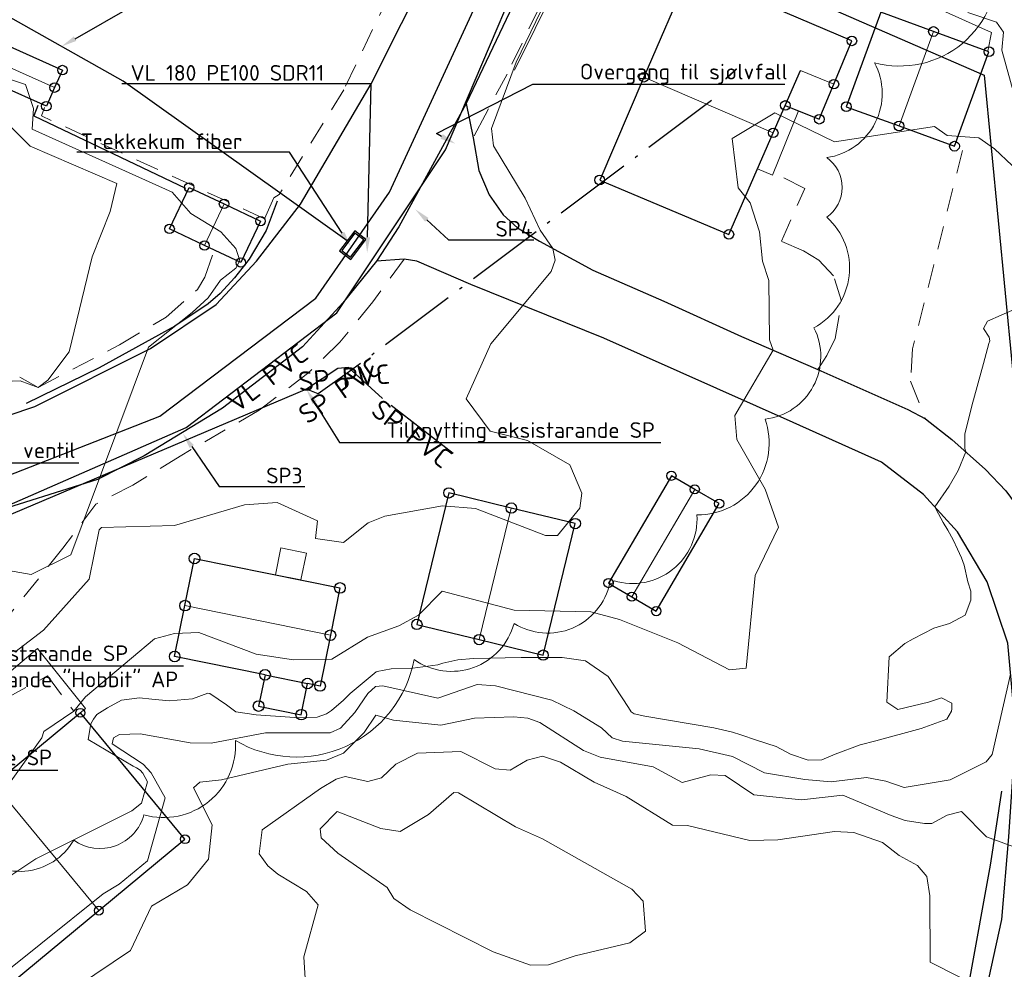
# Model space of a CAD drawing. Header units: metres. Extents: x 0 to 385757, y 0 to 6885278.
# Tile 72 of 108: x 308702 to 308764, y 6884384 to 6884445. Entities that reach past the tile are written whole.
import ezdxf
from ezdxf import colors
from ezdxf.entities.mleader import LeaderData, LeaderLine
from ezdxf.math import Vec2, Vec3

# ---------------------------------------------------------------- set-up
doc = ezdxf.new("R2010")
doc.units = ezdxf.units.M
doc.linetypes.add('Spillvann', pattern=[7, 5, -0.9, 0.2, -0.9])
doc.linetypes.add('STVEGKANT', pattern=[2.5, 1.5, -1])
for name, color, linetype in [('_Ny kommunal fiber', 6, 'Continuous'), ('AVLØP - Fjerning', 3, 'Continuous'), ('K--DI---', 7, 'Continuous'), ('K--DI---05009--TaksprangBunn', 9, 'Continuous'), ('K--DI---05014--Takkant-HUS_PRIKK', 8, 'Continuous'), ('K--DI---09111--KantUtsnitt', 9, 'Continuous'), ('K--DI---Gjerde', 9, 'Continuous'), ('K--DI---LednTraseseksjon-SP-Sosiinfo', 9, 'Continuous'), ('K--DI---LednTraseseksjon-VL-Sosiinfo', 9, 'Continuous'), ('K--DI---VegAnnenAvgrensning', 9, 'Continuous'), ('K--DI---VegFiktivGrense', 9, 'Continuous'), ('K--DI---VeggrøftÅpen', 153, 'Continuous')]:
    doc.layers.add(name, color=color, linetype=linetype)
doc.layers.add('_Tiltak', color=1, linetype='Continuous', lineweight=0, true_color=0xff0000)
doc.layers.add('Vann - Fjerning', color=5, linetype='Continuous', lineweight=25, true_color=0x0000ff)
for name, color, linetype, lineweight in [('K--DI---05041--TakoverbyggKant-OVERBYGG', 8, 'Continuous', 9), ('K--DI---05051--TrappBygg-HUSDIV', 8, 'Continuous', 9), ('K--DI---05061--Veranda-HUSDIV', 8, 'Continuous', 9), ('K--DI---05081--Taksprang-HUSDIV', 8, 'Continuous', 9), ('K--DI---06002--MurLoddrett-STMUR', 8, 'STREK MED BDS208', 9), ('K--DI---07007--AnnetVegarealAvgrensning-STVEGKANT', 252, 'STVEGKANT', 20), ('K--DI---07018--Vegdekkekant-VKANT', 250, 'Continuous', 25), ('K--DI---07521--Vegrekkverk-FENDERVERK', 8, 'Continuous', 30), ('K--DI---08000--LednTraseseksjon-Spillvann', 3, 'Spillvann', 25), ('K--DI---08000--LednTraseseksjon-Vann', 5, 'Continuous', 25), ('K--DI---Høydekurve-KURVE', 8, 'Continuous', 9), ('K--DI---Høydekurve-TKURVE', 7, 'Continuous', 20), ('K--DI---Mønelinje-HUSDIV', 8, 'Continuous', 9)]:
    doc.layers.add(name, color=color, linetype=linetype, lineweight=lineweight)
doc.layers.add('K--DI---HUS_PRIKK', color=7, linetype='Continuous', true_color=0x000000)
doc.styles.add('Focus CAT', font='isocpeur.ttf')
doc.styles.get("Standard").update_dxf_attribs({"font": 'isocpeur.ttf'})
doc.linetypes.add('STREK MED BDS208', pattern='A,3.5,[208,BDS.shx,S=128,R=0,X=0,Y=0]', length=3.5)

# ---------------------------------------------------------------- blocks, each defined once
blk = doc.blocks.new('BDS199')
at = {"layer": 'K--DI---'}
blk.add_circle((0, 0), 5, dxfattribs=at)

msp = doc.modelspace()

# ---------------------------------------------------------------- linework, layer by layer
at = {"layer": '_Ny kommunal fiber', "linetype": 'Continuous'}
for points in [[(308699.6582, 6884415.2487), (308710.485, 6884419.4861), (308720.4338, 6884427.0031), (308725.1482, 6884433.7763), (308734.3299, 6884453.705), (308735.8644, 6884458.9264), (308728.416, 6884464.3954), (308710.81, 6884465.1256), (308702.49, 6884470.4614), (308695.685, 6884484.4436)], [(308722.4368, 6884430.6672), (308708.1491, 6884440.8619), (308700.266, 6884445.2962), (308696.6234, 6884449.0669), (308691.014, 6884450.2895)], [(308722.9228, 6884431.3027), (308721.9509, 6884430.0318), (308722.6658, 6884429.4851), (308723.6377, 6884430.756), (308722.9228, 6884431.3027)]]:
    msp.add_lwpolyline(points, dxfattribs=at)
msp.add_lwpolyline([(308722.9415, 6884431.1626), (308722.0911, 6884430.0504), (308722.6471, 6884429.6252), (308723.4975, 6884430.7373)], close=True, dxfattribs=at)
at = {"layer": '_Tiltak', "linetype": 'Continuous'}
msp.add_lwpolyline([(308698.4669, 6884391.856, 0.5205671), (308704.9848, 6884392.3991, 0.5205671), (308704.9848, 6884392.3991, 0.5205671), (308709.4658, 6884394.0282, 0.5205671), (308715.3046, 6884398.7798, 0.5205671), (308715.3046, 6884398.7798, 0.5205671), (308726.7111, 6884403.9385, 0.5205671), (308726.7111, 6884403.9385, 0.5205671), (308733.0931, 6884406.2465, 0.5205671), (308733.0931, 6884406.2465, 0.5205671), (308739.2036, 6884408.8259, 0.5205671), (308739.2036, 6884408.8259, 0.5205671), (308739.4752, 6884408.9617, 0.5205671), (308744.771, 6884413.1702, 0.5205671), (308744.771, 6884413.1702, 0.5205671), (308749.1162, 6884419.2793, 0.5205671), (308749.1162, 6884419.2793, 0.5205671), (308752.2393, 6884425.1169, 0.5205671), (308752.2393, 6884425.1169, 0.5205671), (308753.0541, 6884432.1764, 0.5205671), (308753.0541, 6884432.1764, 0.5205671), (308753.0541, 6884435.9777, 0.5205671), (308756.0991, 6884442.0389, 0.5205671), (308756.0991, 6884442.0389, 0.5205671), (308763.9183, 6884448.5817, 0.5205671)], format="xyb", dxfattribs=at)
at = {"layer": 'AVLØP - Fjerning'}
msp.add_lwpolyline([(308719.84, 6884421.19), (308700.42, 6884412.97), (308688.7, 6884410.01), (308686.31, 6884407.01)], dxfattribs=at)
at = {"layer": 'K--DI---05009--TaksprangBunn', "linetype": 'Continuous', "elevation": 9.4}
msp.add_lwpolyline([(308717.2, 6884402.96), (308719.91, 6884402.41)], dxfattribs=at)
at = {"layer": 'K--DI---05009--TaksprangBunn', "linetype": 'Continuous'}
msp.add_polyline3d([(308750.41, 6884439.31, 8.96), (308751.38, 6884441.55, 10.31)], dxfattribs=at)
at = {"layer": 'K--DI---05014--Takkant-HUS_PRIKK'}
for points in [[(308750.41, 6884439.31, 8.96), (308752.58, 6884438.43, 8.96), (308753.51, 6884440.67, 10.31), (308754.66, 6884443.43, 8.96), (308744.29, 6884447.87, 8.96), (308741.38, 6884441.11, 12.14), (308738.56, 6884434.55, 8.96), (308746.81, 6884431.08, 8.96), (308749.64, 6884437.56, 12.14), (308750.41, 6884439.31, 11.31)], [(308756.5, 6884445.26, 8.23), (308754.3, 6884439.23, 8.23), (308757.67, 6884438, 10.18), (308761.21, 6884436.71, 8.23), (308763.41, 6884442.74, 8.23), (308759.87, 6884444.03, 10.18), (308756.5, 6884445.26, 8.23)], [(308698.34, 6884444.22, 6.59), (308704.27, 6884441.57, 6.59), (308703.77, 6884440.45, 7.44), (308703.24, 6884439.26, 6.59), (308697.31, 6884441.91, 6.59), (308697.84, 6884443.1, 7.44), (308698.34, 6884444.22, 6.59)], [(308712.36, 6884434.08, 5.15), (308714.58, 6884433.03, 6.15), (308716.91, 6884431.93, 5.15), (308715.66, 6884429.28, 5.15), (308713.34, 6884430.37, 6.2), (308711.11, 6884431.43, 5.15), (308712.36, 6884434.08, 5.15)], [(308743.14, 6884415.67, 8.95), (308739.12, 6884408.82, 8.95), (308740.61, 6884407.95, 9.75), (308742.17, 6884407.03, 8.95), (308746.19, 6884413.89, 8.95), (308744.63, 6884414.8, 9.75), (308743.14, 6884415.67, 8.95)], [(308728.94, 6884414.58, 9.01), (308726.89, 6884406.18, 9.01), (308730.87, 6884405.21, 12.58), (308734.95, 6884404.22, 9.01), (308737, 6884412.62, 9.01), (308732.92, 6884413.61, 12.58), (308728.94, 6884414.58, 9.01)], [(308717.2, 6884402.96, 9.83), (308711.43, 6884404.13, 9.83), (308712.09, 6884407.38, 12.5), (308712.7, 6884410.39, 9.83), (308721.98, 6884408.51, 9.83), (308721.37, 6884405.49, 12.5), (308720.71, 6884402.25, 9.83), (308719.91, 6884402.41, 9.83)], [(308717.2, 6884402.96, 9.4), (308716.79, 6884400.97, 8.88), (308719.51, 6884400.42, 8.88), (308719.91, 6884402.41, 9.4)], [(308700.75, 6884383.83, 10.95), (308701.12, 6884383.38, 10.95), (308706.59, 6884387.91, 13.86), (308712.09, 6884392.47, 10.95), (308705.41, 6884400.54, 10.95), (308699.9, 6884395.98, 13.86), (308694.43, 6884391.45, 10.95), (308694.55, 6884391.31, 10.95)]]:
    msp.add_polyline3d(points, dxfattribs=at)
at = {"layer": 'K--DI---05041--TakoverbyggKant-OVERBYGG', "elevation": 8.58, "flags": 128}
msp.add_lwpolyline([(308751.25, 6884438.97), (308750.41, 6884439.31), (308749.64, 6884437.56), (308748.64, 6884435.27), (308749.59, 6884434.86), (308751.25, 6884438.97)], dxfattribs=at)
at = {"layer": 'K--DI---05051--TrappBygg-HUSDIV'}
msp.add_polyline3d([(308717.86, 6884409.35, 6.66), (308718.21, 6884411.07, 5.61), (308719.84, 6884410.74, 5.61), (308719.49, 6884409.02, 6.66), (308717.86, 6884409.35, 6.66)], dxfattribs=at)
at = {"layer": 'K--DI---05061--Veranda-HUSDIV'}
msp.add_polyline3d([(308700.41, 6884396.41, 9.61), (308705.74, 6884400.81, 9.49), (308702.67, 6884404.65, 9.42), (308697.33, 6884400.13, 9.47), (308700.41, 6884396.41, 9.61)], dxfattribs=at)
at = {"layer": 'K--DI---05081--Taksprang-HUSDIV', "elevation": 9.83, "flags": 128}
msp.add_lwpolyline([(308717.2, 6884402.96), (308719.91, 6884402.41)], dxfattribs=at)
at = {"layer": 'K--DI---05081--Taksprang-HUSDIV'}
msp.add_polyline3d([(308750.41, 6884439.31, 11.31), (308751.38, 6884441.55, 10.31)], dxfattribs=at)
at = {"layer": 'K--DI---06002--MurLoddrett-STMUR'}
for points in [[(308763.34, 6884442.77, 6.02), (308763.56, 6884443.96, 6.02), (308753.81, 6884448.37, 5.93), (308739.67, 6884454.79, 5.4), (308733.12, 6884441.57, 5.36)], [(308702.7, 6884439.31, 4.8), (308702.45, 6884438.65, 4.8), (308712.13, 6884434.02, 4.81)]]:
    msp.add_polyline3d(points, dxfattribs=at)
at = {"layer": 'K--DI---07007--AnnetVegarealAvgrensning-STVEGKANT'}
for points in [[(308767.27, 6884475.05, 4.22), (308764, 6884475.02, 4.16), (308759.79, 6884474.38, 4.16), (308756.63, 6884473.53, 4.15), (308754.5, 6884472.73, 4.12), (308752.26, 6884471.5, 4.05), (308749.05, 6884469.31, 4.06), (308746.91, 6884467.39, 4.15), (308744.88, 6884465.11, 4.22), (308743.29, 6884463, 4.4), (308741.04, 6884458.65, 4.59), (308738.69, 6884453.92, 4.68), (308734.69, 6884445.55, 4.97), (308732.65, 6884441.3, 4.95), (308731.24, 6884438.7, 4.89), (308730.49, 6884437.25, 4.88)], [(308730.52, 6884457.7, 4.44), (308722.23, 6884440.31, 4.92), (308718.1, 6884433.63, 4.94), (308717.76, 6884433.41, 4.94), (308717.17, 6884432.08, 4.9), (308702.93, 6884438.64, 4.89), (308703.12, 6884439.18, 4.89)], [(308761.72, 6884436.44, 6.19), (308759.89, 6884429.14, 6.31), (308758.53, 6884423.77, 6.4), (308758.41, 6884421.72, 6.5), (308759.36, 6884419.3, 6.78)], [(308752.48, 6884422.45, 6.28), (308753.05, 6884423.35, 6.29), (308753.6, 6884424.43, 6.28), (308754, 6884426.82, 6.28), (308753.48, 6884428.43, 6.23), (308752.54, 6884429.43, 6.22), (308751.56, 6884430.04, 6.21), (308750.16, 6884430.64, 6.18), (308751.65, 6884434.01, 6.17), (308750.25, 6884434.73, 6.17)], [(308684.61, 6884415.42, 3.04), (308684, 6884416.59, 3.02), (308683.96, 6884417.95, 2.82), (308684.3, 6884418.77, 2.73), (308684.66, 6884419.31, 2.65), (308685.01, 6884419.69, 2.63), (308685.62, 6884420.09, 2.57), (308693.56, 6884421.83, 2.59), (308699.22, 6884422.45, 2.8), (308701.55, 6884421.97, 2.92), (308702.71, 6884421.31, 3), (308707.9, 6884424.03, 3.08), (308710.89, 6884425.79, 3.25), (308712.89, 6884427.57, 3.37), (308713.35, 6884428.34, 3.51), (308713.86, 6884429.78, 3.52)], [(308726.07, 6884429.49, 4.85), (308724.09, 6884426.78, 4.85), (308721.98, 6884424.2, 4.75), (308719.91, 6884422.19, 4.69), (308716.82, 6884419.85, 4.55), (308711.78, 6884416.93, 4.47), (308708.75, 6884415.07, 4.26), (308706.4, 6884413.86, 3.97)], [(308706.4, 6884413.86, 3.97), (308704.3, 6884411.05, 4.06), (308700.64, 6884406.5, 4.42), (308698.35, 6884403.67, 4.83), (308697.1, 6884401.83, 5.23), (308696.54, 6884400.93, 5.48), (308696.42, 6884400.44, 5.84), (308696.49, 6884400.01, 5.84), (308696.74, 6884399.7, 5.83), (308697.19, 6884399.52, 5.81), (308697.75, 6884399.75, 5.81), (308700.62, 6884401.43, 5.81), (308703.31, 6884402.9, 5.82), (308704.97, 6884400.67, 5.97)]]:
    msp.add_polyline3d(points, dxfattribs=at)
at = {"layer": 'K--DI---07018--Vegdekkekant-VKANT'}
for points in [[(308770.66, 6884475.47, 4.15), (308766.15, 6884476.21, 4.12), (308760.68, 6884475.71, 4.1), (308753.67, 6884473.67, 4.09), (308748.61, 6884470.57, 4.08), (308745.16, 6884467.6, 4.12), (308742.37, 6884464.11, 4.28), (308739.37, 6884458.88, 4.41), (308735.15, 6884450.18, 4.75), (308730.03, 6884439.43, 4.86)], [(308684.61, 6884415.42, 3.04), (308695.87, 6884417.85, 3.32), (308702.51, 6884420.09, 3.72), (308709.89, 6884423.79, 4.11), (308714.09, 6884426.6, 4.44), (308716.65, 6884429.36, 4.74), (308719.47, 6884433.01, 4.98), (308723.98, 6884440.69, 4.97), (308729.81, 6884452.31, 4.86), (308732.51, 6884458.26, 4.64)], [(308730.03, 6884439.43, 4.86), (308730.49, 6884437.25, 4.88)], [(308730.49, 6884437.25, 4.88), (308730.84, 6884435.15, 4.84), (308731.5, 6884433.6, 4.84), (308732.4, 6884432.33, 4.87), (308733.32, 6884431.49, 4.89), (308734.72, 6884430.64, 4.97), (308738.13, 6884428.79, 5.09), (308742.66, 6884426.81, 5.39), (308747.61, 6884424.57, 5.8), (308752.48, 6884422.45, 6.28)], [(308724.31, 6884429.37, 4.84), (308722.16, 6884426.72, 4.86), (308719.6, 6884423.9, 4.75), (308714.48, 6884419.98, 4.55), (308709.48, 6884416.94, 4.25), (308706.5, 6884415.43, 4.06), (308699.19, 6884413.13, 3.69), (308689.98, 6884410.63, 3.56), (308680.25, 6884407.88, 3.14), (308670.78, 6884405.7, 2.98), (308663.93, 6884403.16, 2.96), (308656.99, 6884399.48, 2.98), (308650.43, 6884393.94, 3.08), (308646.41, 6884389.48, 3.15), (308642.11, 6884383.78, 3.58), (308637.93, 6884376.69, 3.69), (308634.29, 6884368.62, 3.76), (308632.17, 6884362.73, 3.87), (308631.4, 6884358.93, 3.93), (308630.35, 6884351.78, 4.01), (308629.59, 6884343.62, 4.07), (308629.62, 6884333.55, 3.96)], [(308726.07, 6884429.49, 4.85), (308724.31, 6884429.37, 4.84)], [(308761.06, 6884372.88, 10.35), (308764.24, 6884387.35, 9.68), (308764.68, 6884392.63, 9.26), (308765.13, 6884399.35, 8.38), (308764.61, 6884404.98, 7.79), (308763.3, 6884408.91, 7.31), (308761.41, 6884412.09, 7.16), (308759.24, 6884414.48, 6.92), (308756.55, 6884416.53, 6.61), (308750.91, 6884419.08, 6.31), (308738.83, 6884424.45, 5.5), (308730.34, 6884427.87, 4.96), (308726.88, 6884429.36, 4.85), (308726.07, 6884429.49, 4.85)], [(308759.36, 6884419.3, 6.78), (308761.03, 6884417.98, 6.94), (308763.19, 6884416.08, 7.08), (308764.48, 6884414.71, 7.21), (308765.61, 6884413.18, 7.35), (308766.2, 6884412.1, 7.36), (308766.47, 6884411.61, 7.51), (308767.16, 6884409.81, 7.65), (308768.23, 6884405.53, 8.04), (308768.68, 6884401.37, 8.2), (308768.86, 6884396.64, 8.64), (308768.43, 6884392.59, 9.07), (308767.81, 6884387.19, 9.51), (308766.74, 6884381.67, 9.97), (308765.55, 6884375.56, 10.45), (308763.37, 6884366.6, 10.62), (308762.05, 6884360.68, 10.45)]]:
    msp.add_polyline3d(points, dxfattribs=at)
at = {"layer": 'K--DI---07521--Vegrekkverk-FENDERVERK'}
msp.add_polyline3d([(308717.98, 6884433.2, 5.31), (308717.28, 6884431.32, 5.3), (308716.18, 6884429.5, 5.2), (308715.26, 6884428.31, 5.17), (308714.34, 6884427.3, 5.1), (308713.57, 6884426.65, 4.96), (308711.44, 6884425.23, 4.65), (308706.62, 6884422.57, 4.27), (308701.96, 6884420.29, 4.12)], dxfattribs=at)
at = {"layer": 'K--DI---08000--LednTraseseksjon-Spillvann'}
for points in [[(308745.7, 6884439.63), (308722.6, 6884422.32), (308720.58, 6884420.9), (308719.84, 6884421.19)], [(308724.69, 6884420.6), (308722.53, 6884422.58), (308721.84, 6884422.52), (308719.84, 6884421.19)], [(308729.21, 6884417.1), (308724.69, 6884420.6)]]:
    msp.add_lwpolyline(points, dxfattribs=at)
at = {"layer": 'K--DI---08000--LednTraseseksjon-Vann'}
msp.add_polyline3d([(308738.1001, 6884452.1375, 3.2128), (308763.11, 6884441.24, 0), (308765.79, 6884413.42, 0), (308771.59, 6884396.46, 0), (308826.05, 6884408.65, 6.62), (308827.82, 6884409.25, 6.71), (308839.56, 6884415.8, 0), (308847.69, 6884414.7, 7.82)], dxfattribs=at)
at = {"layer": 'K--DI---09111--KantUtsnitt', "linetype": 'Continuous'}
for points in [[(308770.66, 6884475.47, 4.15), (308766.15, 6884476.21, 4.12), (308760.68, 6884475.71, 4.1), (308753.67, 6884473.67, 4.09), (308748.61, 6884470.57, 4.08), (308745.16, 6884467.6, 4.12), (308742.37, 6884464.11, 4.28), (308739.37, 6884458.88, 4.41), (308735.15, 6884450.18, 4.75), (308730.03, 6884439.43, 4.86)], [(308684.61, 6884415.42, 3.04), (308695.87, 6884417.85, 3.32), (308702.51, 6884420.09, 3.72), (308709.89, 6884423.79, 4.11), (308714.09, 6884426.6, 4.44), (308716.65, 6884429.36, 4.74), (308719.47, 6884433.01, 4.98), (308723.98, 6884440.69, 4.97), (308729.81, 6884452.31, 4.86), (308732.51, 6884458.26, 4.64)], [(308730.03, 6884439.43, 4.86), (308725.73, 6884431.56, 4.84), (308724.31, 6884429.37, 4.84)], [(308730.03, 6884439.43, 4.86), (308730.49, 6884437.25, 4.88)], [(308730.49, 6884437.25, 4.88), (308730.84, 6884435.15, 4.84), (308731.5, 6884433.6, 4.84), (308732.4, 6884432.33, 4.87), (308733.32, 6884431.49, 4.89), (308734.72, 6884430.64, 4.97), (308738.13, 6884428.79, 5.09), (308742.66, 6884426.81, 5.39), (308747.61, 6884424.57, 5.8), (308752.48, 6884422.45, 6.28)], [(308724.31, 6884429.37, 4.84), (308722.16, 6884426.72, 4.86), (308719.6, 6884423.9, 4.75), (308714.48, 6884419.98, 4.55), (308709.48, 6884416.94, 4.25), (308706.5, 6884415.43, 4.06), (308699.19, 6884413.13, 3.69), (308689.98, 6884410.63, 3.56), (308680.25, 6884407.88, 3.14), (308670.78, 6884405.7, 2.98), (308663.93, 6884403.16, 2.96), (308656.99, 6884399.48, 2.98), (308650.43, 6884393.94, 3.08), (308646.41, 6884389.48, 3.15), (308642.11, 6884383.78, 3.58), (308637.93, 6884376.69, 3.69), (308634.29, 6884368.62, 3.76), (308632.17, 6884362.73, 3.87), (308631.4, 6884358.93, 3.93), (308630.35, 6884351.78, 4.01), (308629.59, 6884343.62, 4.07), (308629.62, 6884333.55, 3.96)], [(308726.07, 6884429.49, 4.85), (308724.31, 6884429.37, 4.84)], [(308761.06, 6884372.88, 10.35), (308764.24, 6884387.35, 9.68), (308764.68, 6884392.63, 9.26), (308765.13, 6884399.35, 8.38), (308764.61, 6884404.98, 7.79), (308763.3, 6884408.91, 7.31), (308761.41, 6884412.09, 7.16), (308759.24, 6884414.48, 6.92), (308756.55, 6884416.53, 6.61), (308750.91, 6884419.08, 6.31), (308738.83, 6884424.45, 5.5), (308730.34, 6884427.87, 4.96), (308726.88, 6884429.36, 4.85), (308726.07, 6884429.49, 4.85)], [(308752.48, 6884422.45, 6.28), (308758.24, 6884419.91, 6.72), (308759.36, 6884419.3, 6.78)], [(308759.36, 6884419.3, 6.78), (308761.03, 6884417.98, 6.94), (308763.19, 6884416.08, 7.08), (308764.48, 6884414.71, 7.21), (308765.61, 6884413.18, 7.35), (308766.2, 6884412.1, 7.36), (308766.47, 6884411.61, 7.51), (308767.16, 6884409.81, 7.65), (308768.23, 6884405.53, 8.04), (308768.68, 6884401.37, 8.2), (308768.86, 6884396.64, 8.64), (308768.43, 6884392.59, 9.07), (308767.81, 6884387.19, 9.51), (308766.74, 6884381.67, 9.97), (308765.55, 6884375.56, 10.45), (308763.37, 6884366.6, 10.62), (308762.05, 6884360.68, 10.45)]]:
    msp.add_polyline3d(points, dxfattribs=at)
at = {"layer": 'K--DI---Gjerde', "linetype": 'Continuous', "elevation": 5.2}
msp.add_lwpolyline([(308702.7, 6884439.31), (308702.45, 6884438.65), (308712.13, 6884434.02)], dxfattribs=at)
at = {"layer": 'K--DI---Høydekurve-KURVE', "flags": 128}
for points, elevation in [([(308699.35, 6884409.88), (308702.27, 6884409.37), (308704.81, 6884410.63), (308709.75, 6884423.87), (308712.54, 6884426.09), (308713.57, 6884427.02), (308714.35, 6884428.16), (308715.33, 6884428.93), (308715.6, 6884429.41), (308715.33, 6884430.18), (308714.38, 6884431.24), (308712.46, 6884432.41), (308711.27, 6884433.77), (308702.34, 6884437.79), (308702.41, 6884439.11), (308701.91, 6884440.64), (308697.05, 6884442.25)], 4), ([(308699.48, 6884421.65), (308701.56, 6884421.73), (308702.71, 6884421.31), (308703.34, 6884421.78), (308704.7, 6884423.58), (308706.17, 6884429.65), (308707.31, 6884432.55), (308707.74, 6884434.32), (308702.21, 6884436.71), (308697.01, 6884441.87)], 3), ([(308699.97, 6884394.79), (308702.96, 6884398.95), (308703.09, 6884399.34), (308705, 6884400.65), (308705.73, 6884401.56), (308710.14, 6884405.26), (308711.42, 6884405.6), (308712.97, 6884405.66), (308716.63, 6884404.29), (308719.02, 6884403.93), (308721.47, 6884403.96), (308723.73, 6884405.37), (308725.74, 6884406.09), (308726.99, 6884406.77), (308728.5, 6884408.3), (308733.11, 6884407.1), (308737.99, 6884406.98), (308739.82, 6884406.49), (308743.54, 6884405.01), (308746.84, 6884403.29), (308747.92, 6884403.38), (308748.49, 6884409.3), (308749.97, 6884412.4), (308749.13, 6884414.81), (308747.32, 6884417.99), (308747.19, 6884419.51), (308749.64, 6884423.69), (308749.4, 6884424.35), (308749.35, 6884428.13), (308748.96, 6884429.38), (308748.77, 6884431.24), (308748.17, 6884433.1), (308747.4, 6884434.05), (308747.02, 6884437.21), (308749.75, 6884438.83), (308753.55, 6884436.98), (308759.94, 6884437.97), (308760.73, 6884437.39), (308762.77, 6884437.24), (308763.76, 6884436.55), (308764.88, 6884435.48)], 6), ([(308700.4, 6884389.77), (308702.57, 6884391.21), (308708.7, 6884394.28), (308709.31, 6884394.78), (308709.69, 6884396.14), (308709.39, 6884396.68), (308709.22, 6884396.87), (308709, 6884397.03), (308708.78, 6884397.14), (308705.91, 6884398.83), (308706.07, 6884399.83), (308706.26, 6884400.13), (308706.47, 6884400.44), (308707.14, 6884400.86), (308708.03, 6884401.35), (308709.19, 6884401.5), (308709.97, 6884401.42), (308711.11, 6884401.31), (308712.56, 6884401.44), (308713.55, 6884401.8), (308713.67, 6884401.78), (308714.74, 6884401.05), (308715.33, 6884400.61), (308716.63, 6884400.42), (308719.4, 6884400.22), (308720.52, 6884400.26), (308721.12, 6884400.47), (308721.45, 6884400.68), (308722.2, 6884401.34), (308722.63, 6884401.77), (308724.3, 6884403.15), (308724.36, 6884403.18), (308725.24, 6884403.35), (308726.64, 6884403.39), (308728.23, 6884403.6), (308728.55, 6884403.71), (308729.5, 6884403.93), (308730.5, 6884404), (308733.54, 6884404.08), (308736.16, 6884404.06), (308737.66, 6884403.86), (308739.11, 6884402.85), (308740.41, 6884400.88), (308740.58, 6884400.61), (308740.76, 6884400.47), (308741.45, 6884400.33), (308745.85, 6884399.59), (308747.03, 6884399.31), (308747.57, 6884399.13), (308748.58, 6884398.79), (308749.82, 6884398.38), (308750.75, 6884397.89), (308751.86, 6884397.52), (308752.73, 6884397.54), (308753.59, 6884397.89), (308755.19, 6884398.49), (308756.18, 6884398.75), (308759.09, 6884399.54), (308760.72, 6884400.14), (308761.01, 6884400.65), (308761.04, 6884400.79), (308761.04, 6884401.15), (308760.38, 6884401.49), (308759.55, 6884401.22), (308757.59, 6884400.75), (308756.88, 6884401.22), (308757.04, 6884404.12), (308758.04, 6884404.97), (308758.56, 6884405.26), (308759.9, 6884405.95), (308760.89, 6884406.25), (308761.9, 6884406.77), (308762.26, 6884407.72), (308762.26, 6884408.22), (308762.25, 6884408.3), (308762.07, 6884408.89), (308761.83, 6884409.97), (308761.66, 6884410.43), (308761.41, 6884410.98), (308761.13, 6884411.58), (308760.78, 6884412.2), (308760.48, 6884412.68), (308760.18, 6884413.24), (308759.96, 6884413.68), (308760.86, 6884415.01), (308761.44, 6884416), (308761.93, 6884417.19), (308761.86, 6884417.42), (308761.86, 6884418.32), (308762.32, 6884420.13), (308763.05, 6884422.84), (308763.41, 6884424.11), (308763.47, 6884424.29), (308763.42, 6884424.51), (308763.06, 6884425.07), (308763.31, 6884425.55), (308765.07, 6884426.3)], 7), ([(308698.89, 6884382.59), (308706.87, 6884388.99), (308707.89, 6884389.59), (308709.69, 6884391.08), (308710.82, 6884395.11), (308709.93, 6884396.71), (308709.41, 6884397.27), (308707.45, 6884398.56), (308707.53, 6884398.95), (308707.9, 6884399.16), (308709.22, 6884399.2), (308712.43, 6884398.62), (308713.76, 6884398.6), (308717.22, 6884399.27), (308721.36, 6884399.27), (308722.01, 6884399.56), (308722.94, 6884400.56), (308723.77, 6884401.78), (308724.26, 6884402.21), (308724.71, 6884402.27), (308728.22, 6884401.48), (308730.73, 6884402.35), (308731.92, 6884402.27), (308735.51, 6884401.35), (308736.9, 6884400.67), (308738.67, 6884399.58), (308739.36, 6884398.94), (308740.02, 6884398.72), (308744.9, 6884398.23), (308747.04, 6884397.75), (308749.07, 6884396.7), (308751.65, 6884396.29), (308753.34, 6884396.13), (308755.59, 6884396.41), (308756.83, 6884396.18), (308758, 6884395.77), (308760.94, 6884396.26), (308763.23, 6884397.4), (308763.61, 6884397.88), (308764.79, 6884403.01)], 8), ([(308705.23, 6884383.08), (308708.61, 6884385.36), (308709.96, 6884388.19), (308712.25, 6884389.56), (308713.59, 6884391.2), (308713.82, 6884393.39), (308712.64, 6884395.75), (308713.03, 6884396.11), (308714.42, 6884396.25), (308718.65, 6884397.26), (308721.12, 6884397.51), (308722.2, 6884397.97), (308723.53, 6884399.29), (308724.27, 6884400.39), (308725.39, 6884400.08), (308728.41, 6884399.76), (308730.56, 6884400.19), (308733.07, 6884400.28), (308733.98, 6884400.19), (308734.73, 6884399.91), (308737.52, 6884398.14), (308738.59, 6884397.71), (308741.98, 6884397.1), (308743.82, 6884396.09), (308745.65, 6884396.58), (308746.58, 6884396.53), (308748.39, 6884395.31), (308751.44, 6884394.99), (308754.08, 6884395.29), (308757.16, 6884393.98), (308758.06, 6884393.67), (308759.3, 6884393.48), (308759.76, 6884393.48), (308760.73, 6884394.01), (308761.65, 6884394.24), (308763.26, 6884392.62), (308769.01, 6884390.51)], 9), ([(308729.24, 6884395.46), (308729.55, 6884395.43), (308733.18, 6884393.25), (308734.9, 6884392.5), (308740.61, 6884389.28), (308741.34, 6884388.51), (308741.48, 6884386.6), (308740.49, 6884385.85), (308736.99, 6884385.03), (308735.3, 6884384.46), (308734.15, 6884384.44), (308731.76, 6884385.28), (308726.46, 6884387.97), (308725.43, 6884388.69), (308725, 6884389.39), (308721.85, 6884391.57), (308720.79, 6884392.55), (308720.71, 6884393.13), (308721.8, 6884394.24), (308724.58, 6884393.15), (308725.82, 6884392.97), (308727.64, 6884394.04), (308729.24, 6884395.46)], 11)]:
    msp.add_lwpolyline(points, dxfattribs=dict(at, elevation=elevation))
at = {"layer": 'K--DI---Høydekurve-TKURVE', "flags": 128}
for points, elevation in [([(308701.23, 6884404.4), (308703.05, 6884405.81), (308705.97, 6884409.07), (308706.62, 6884412.22), (308706.75, 6884412.37), (308711.41, 6884412.5), (308715.89, 6884413.81), (308717.98, 6884413.97), (308720.55, 6884412.8), (308720.43, 6884411.66), (308722.21, 6884411.42), (308723.78, 6884412.66), (308724.84, 6884413.09), (308728.52, 6884413.76), (308730.64, 6884413.59), (308735.11, 6884411.85), (308735.86, 6884411.85), (308737.29, 6884413.6), (308737.42, 6884414.55), (308736.66, 6884416.37), (308733.95, 6884417.93), (308731.58, 6884418.51), (308730.03, 6884420.59), (308731.62, 6884424.1), (308735.46, 6884428.72), (308735.72, 6884429.43), (308735.57, 6884430.18), (308734.77, 6884431.35), (308733.81, 6884433.39), (308731.79, 6884436.74), (308731.66, 6884437.83), (308733.22, 6884442.07), (308736.03, 6884447.91)], 5), ([(308762.07, 6884445.24), (308763.88, 6884444.63), (308764.34, 6884443.98), (308764.23, 6884442.85), (308765.05, 6884439.83), (308766.32, 6884438.11), (308766.8, 6884437.88), (308768.53, 6884437.77), (308770.87, 6884437.05), (308774.7, 6884436.36), (308776.02, 6884435.44), (308776.36, 6884434.68), (308777.65, 6884434.59), (308781.38, 6884435.59), (308781.61, 6884435.53), (308784.29, 6884431.2), (308785.99, 6884430.31), (308789.26, 6884430.38), (308791.67, 6884430.16), (308792.98, 6884429.84), (308796.05, 6884429.74)], 5), ([(308719.93, 6884380.83), (308719.67, 6884384.97), (308720.58, 6884388.29), (308719.84, 6884389.14), (308718.02, 6884390.23), (308717.38, 6884390.77), (308716.83, 6884391.54), (308717.01, 6884393.07), (308720.75, 6884395.71), (308721.73, 6884396.3), (308722.32, 6884396.48), (308723.76, 6884396.16), (308724.64, 6884396.38), (308725.55, 6884397.25), (308726.93, 6884397.96), (308729.7, 6884398.07), (308731.88, 6884396.96), (308732.84, 6884396.87), (308733.94, 6884397.51), (308734.91, 6884397.78), (308736.05, 6884397.39), (308738.21, 6884396.11), (308740.24, 6884395.19), (308743.21, 6884393.37), (308744.16, 6884393.35), (308748.14, 6884392.39), (308749.93, 6884392.42), (308753.54, 6884392.96), (308754.78, 6884392.9), (308756.61, 6884392.26), (308757.67, 6884391.44)], 10), ([(308757.67, 6884391.44), (308758.84, 6884390.79), (308759.45, 6884390.08), (308759.63, 6884388.86), (308759.65, 6884384.62), (308766.9, 6884380.96), (308771.83, 6884379.37), (308773.81, 6884379.18), (308776.45, 6884379.8), (308777.77, 6884379.38), (308778.82, 6884378.6), (308784.29, 6884376.54), (308786.67, 6884374.99), (308790.22, 6884372.16), (308792.67, 6884369.35), (308794.76, 6884368.29), (308797.16, 6884367.93)], 10)]:
    msp.add_lwpolyline(points, dxfattribs=dict(at, elevation=elevation))
at = {"layer": 'K--DI---Mønelinje-HUSDIV', "flags": 128}
for points, elevation in [([(308759.87, 6884444.03), (308757.67, 6884438)], 10.18), ([(308703.77, 6884440.45), (308697.84, 6884443.1)], 7.44), ([(308753.51, 6884440.67), (308751.38, 6884441.55)], 10.31), ([(308741.38, 6884441.11), (308749.64, 6884437.56)], 12.14), ([(308744.63, 6884414.8), (308740.61, 6884407.95)], 9.75), ([(308732.92, 6884413.61), (308730.87, 6884405.21)], 12.58), ([(308712.09, 6884407.38), (308721.37, 6884405.49)], 12.5), ([(308706.59, 6884387.91), (308699.9, 6884395.98)], 13.86)]:
    msp.add_lwpolyline(points, dxfattribs=dict(at, elevation=elevation))
at = {"layer": 'K--DI---Mønelinje-HUSDIV'}
msp.add_polyline3d([(308714.58, 6884433.03, 6.15), (308713.34, 6884430.37, 6.2)], dxfattribs=at)
at = {"layer": 'K--DI---VegAnnenAvgrensning', "linetype": 'Continuous'}
msp.add_polyline3d([(308752.48, 6884422.45, 6.28), (308758.24, 6884419.91, 6.72), (308759.36, 6884419.3, 6.78)], dxfattribs=at)
at = {"layer": 'K--DI---VegFiktivGrense', "linetype": 'Continuous'}
msp.add_polyline3d([(308730.03, 6884439.43, 4.86), (308725.73, 6884431.56, 4.84), (308724.31, 6884429.37, 4.84)], dxfattribs=at)
at = {"layer": 'K--DI---VeggrøftÅpen', "linetype": 'Continuous'}
msp.add_polyline3d([(308761.11, 6884376.87, 10.08), (308762.17, 6884383.42, 9.62), (308763.5, 6884390.81, 8.99), (308764.23, 6884395.53, 8.59)], dxfattribs=at)
at = {"layer": 'Vann - Fjerning'}
msp.add_polyline3d([(308676.23, 6884407.22, 0), (308700.19, 6884413.52, 0), (308712.17, 6884418.75, 0), (308721.78, 6884426.08, 3.8), (308728.71, 6884436.47, 0), (308735.8, 6884453.14, 3.38)], dxfattribs=at)

# ---------------------------------------------------------------- block references
at = {"layer": 'K--DI---HUS_PRIKK', "linetype": 'Continuous'}
for p, xscale, yscale, rotation in [((308759.87, 6884444.03, 10.18), 0.06239044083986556, 0.06239044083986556, 159.9486680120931), ((308754.66, 6884443.43, 8.96), 0.06093469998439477, 0.06093469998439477, 156.8214173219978), ((308763.41, 6884442.74, 8.23), 0.06240526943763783, 0.06240526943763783, 159.9779167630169), ((308704.27, 6884441.57, 6.59), 0.06056986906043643, 0.06056986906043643, 245.9426505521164), ((308741.38, 6884441.11, 12.14), 0.06089934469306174, 0.06089934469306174, 246.7381923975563), ((308753.51, 6884440.67, 10.31), 0.06117647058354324, 0.06117647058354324, 67.38013504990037), ((308703.77, 6884440.45, 7.44), 0.06059021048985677, 0.06059021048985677, 245.9928533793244), ((308703.24, 6884439.26, 6.59), 0.06056114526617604, 0.06056114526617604, 155.9210745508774), ((308750.41, 6884439.31, 8.96), 0.06142018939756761, 0.06142018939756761, 337.9259718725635), ((308750.41, 6884439.31, 11.31), 0.06069555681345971, 0.06069555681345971, 66.25050550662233), ((308754.3, 6884439.23, 8.23), 0.06239044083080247, 0.06239044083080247, 339.9486679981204), ((308752.58, 6884438.43, 8.96), 0.06120849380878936, 0.06120849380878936, 67.4528223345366), ((308757.67, 6884438, 10.18), 0.06240526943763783, 0.06240526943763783, 339.9779167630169), ((308749.64, 6884437.56, 12.14), 0.06069555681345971, 0.06069555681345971, 66.25050550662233), ((308761.21, 6884436.71, 8.23), 0.06239409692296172, 0.06239409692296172, 69.95588375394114), ((308738.56, 6884434.55, 8.96), 0.06109249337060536, 0.06109249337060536, 337.1880828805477), ((308712.36, 6884434.08, 5.15), 0.06008046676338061, 0.06008046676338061, 334.6871162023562), ((308712.36, 6884434.08, 5.15), 0.06008046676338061, 0.06008046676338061, 334.6871162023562), ((308714.58, 6884433.03, 6.15), 0.06009577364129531, 0.06009577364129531, 334.7278632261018), ((308716.91, 6884431.93, 5.15), 0.06010291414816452, 0.06010291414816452, 244.7468366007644), ((308711.11, 6884431.43, 5.15), 0.06010291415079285, 0.06010291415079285, 64.74683660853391), ((308746.81, 6884431.08, 8.96), 0.06076062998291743, 0.06076062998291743, 66.40773994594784), ((308713.34, 6884430.37, 6.2), 0.06003912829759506, 0.06003912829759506, 154.576561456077), ((308715.66, 6884429.28, 5.15), 0.06013603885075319, 0.06013603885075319, 154.8345672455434), ((308743.14, 6884415.67, 8.95), 0.05845427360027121, 0.05845427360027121, 239.5929761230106), ((308743.14, 6884415.67, 8.95), 0.05845427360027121, 0.05845427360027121, 239.5929761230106), ((308744.63, 6884414.8, 9.75), 0.05848808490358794, 0.05848808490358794, 149.7196597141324), ((308728.94, 6884414.58, 9.01), 0.06619353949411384, 0.06619353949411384, 256.2851881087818), ((308728.94, 6884414.58, 9.01), 0.06619353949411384, 0.06619353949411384, 256.2851881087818), ((308732.92, 6884413.61, 12.58), 0.06620603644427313, 0.06620603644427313, 166.3029815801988), ((308746.19, 6884413.89, 8.95), 0.05849450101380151, 0.05849450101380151, 149.7435628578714), ((308737, 6884412.62, 9.01), 0.06624682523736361, 0.06624682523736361, 166.3609479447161), ((308712.7, 6884410.39, 9.83), 0.06787466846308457, 0.06787466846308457, 348.5476590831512), ((308721.98, 6884408.51, 9.83), 0.06790060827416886, 0.06790060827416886, 258.5806549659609), ((308739.12, 6884408.82, 8.95), 0.05848808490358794, 0.05848808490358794, 329.7196597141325), ((308740.61, 6884407.95, 9.75), 0.0584218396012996, 0.0584218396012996, 329.4702941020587), ((308712.09, 6884407.38, 12.5), 0.06787157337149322, 0.06787157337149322, 78.54371847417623), ((308742.17, 6884407.03, 8.95), 0.058463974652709, 0.058463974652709, 59.62944863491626), ((308726.89, 6884406.18, 9.01), 0.06620603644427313, 0.06620603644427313, 346.3029815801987), ((308721.37, 6884405.49, 12.5), 0.06782644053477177, 0.06782644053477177, 258.4861688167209), ((308730.87, 6884405.21, 12.58), 0.06624682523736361, 0.06624682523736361, 346.3609479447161), ((308711.43, 6884404.13, 9.83), 0.06785346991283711, 0.06785346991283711, 78.52065412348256), ((308734.95, 6884404.22, 9.01), 0.06619353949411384, 0.06619353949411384, 76.28518810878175), ((308717.2, 6884402.96, 9.4), 0.06772657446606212, 0.06772657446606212, 258.3582423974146), ((308717.2, 6884402.96, 9.83), 0.06786659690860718, 0.06786659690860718, 168.5373809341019), ((308719.91, 6884402.41, 9.4), 0.06794319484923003, 0.06794319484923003, 78.63470930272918), ((308719.91, 6884402.41, 9.83), 0.06798692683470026, 0.06798692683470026, 168.6900675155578), ((308720.71, 6884402.25, 9.83), 0.06798692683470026, 0.06798692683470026, 168.6900675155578), ((308716.79, 6884400.97, 8.88), 0.06789112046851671, 0.06789112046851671, 348.5685925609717), ((308705.41, 6884400.54, 10.95), 0.05681971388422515, 0.05681971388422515, 219.61068823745), ((308719.51, 6884400.42, 8.88), 0.06794319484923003, 0.06794319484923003, 78.63470930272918), ((308712.09, 6884392.47, 10.95), 0.05681917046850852, 0.05681917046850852, 129.6164999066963), ((308706.59, 6884387.91, 13.86), 0.05681495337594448, 0.05681495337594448, 39.66181853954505)]:
    msp.add_blockref('BDS199', p, dxfattribs=dict(at, xscale=xscale, yscale=yscale, rotation=rotation))

# ---------------------------------------------------------------- texts
at = {"layer": 'K--DI---LednTraseseksjon-SP-Sosiinfo', "linetype": 'Continuous', "char_height": 1.25, "attachment_point": 2, "style": 'Focus CAT'}
for insert, rotation in [((308721.59, 6884421.61), 35.106079), ((308722.185, 6884422.55), 4.969741), ((308726.95, 6884418.85), 322.248082)]:
    msp.add_mtext('SP PVC', dxfattribs=dict(at, insert=insert, rotation=rotation))
at = {"layer": 'K--DI---LednTraseseksjon-VL-Sosiinfo', "linetype": 'Continuous', "insert": (308716.975, 6884422.415, 1.9), "char_height": 1.25, "attachment_point": 2, "rotation": 37.334473, "style": 'Focus CAT'}
msp.add_mtext('VL PVC', dxfattribs=at)

# ---------------------------------------------------------------- leaders
at = {"layer": '_Tiltak', "linetype": 'Continuous'}
ml = msp.add_multileader_mtext('Standard', dxfattribs=at)
ml.set_content('trekkerør fiber 1x40mm', color=256)
ml.set_leader_properties()
ml.build(insert=Vec2(0, 0))
ml.multileader.update_dxf_attribs({"text_left_attachment_type": 6, "text_right_attachment_type": 5, "dogleg_length": 2, "arrow_head_size": 1})
ctx = ml.context
ctx.base_point, ctx.char_height, ctx.arrow_head_size, ctx.landing_gap_size, ctx.plane_origin = Vec3(308710.727, 6884445.639), 1, 1, 1, Vec3(308703.4196, 6884443.0576)
ctx.left_attachment, ctx.right_attachment = 6, 5
notes = []
notes.append((ctx, [(0, (1, 1, 0), (308708.727, 6884445.639), (1, 0), 2, [(0, [(308704.2076, 6884443.079)], 0, [])])]))
ctx.mtext.insert, ctx.mtext.flow_direction = Vec3(308711.727, 6884446.839), 5
ml = msp.add_multileader_mtext('Standard', dxfattribs=at)
ml.set_content('VL 180 PE100 SDR11', color=256)
ml.set_leader_properties()
ml.build(insert=Vec2(0, 0))
ml.multileader.update_dxf_attribs({"text_left_attachment_type": 6, "text_right_attachment_type": 5, "dogleg_length": 2, "arrow_head_size": 1})
ctx = ml.context
ctx.base_point, ctx.char_height, ctx.arrow_head_size, ctx.landing_gap_size, ctx.plane_origin = Vec3(308708.08, 6884440.69), 1, 1, 1, Vec3(308723.7166, 6884429.8955)
ctx.left_attachment, ctx.right_attachment, ctx.text_align_type = 6, 5, 2
notes.append((ctx, [(1, (1, 1, 0), (308723.98, 6884440.69), (-1, 0), 2, [(0, [(308723.7166, 6884429.8955)], 0, [])])]))
ctx.mtext.insert, ctx.mtext.alignment, ctx.mtext.flow_direction = Vec3(308720.98, 6884441.89), 3, 5
ml = msp.add_multileader_mtext('Standard', dxfattribs=at)
ml.set_content('Overgang til sjølvfall', color=256)
ml.set_leader_properties()
ml.build(insert=Vec2(0, 0))
ml.multileader.update_dxf_attribs({"text_left_attachment_type": 6, "text_right_attachment_type": 5, "dogleg_length": 2, "arrow_head_size": 1})
ctx = ml.context
ctx.base_point, ctx.char_height, ctx.arrow_head_size, ctx.landing_gap_size, ctx.plane_origin = Vec3(308736.293, 6884440.6701), 1, 1, 1, Vec3(308729.3558, 6884436.864)
ctx.left_attachment, ctx.right_attachment = 6, 5
notes.append((ctx, [(0, (1, 1, 0), (308734.293, 6884440.6701), (1, 0), 2, [(1, [(308729.3558, 6884436.864), (308728.1344, 6884437.513)], 0, [])])]))
ctx.mtext.insert, ctx.mtext.flow_direction = Vec3(308737.293, 6884441.9701), 5
ml = msp.add_multileader_mtext('Standard', dxfattribs=at)
ml.set_content('Trekkekum fiber', color=256)
ml.set_leader_properties()
ml.build(insert=Vec2(0, 0))
ml.multileader.update_dxf_attribs({"text_left_attachment_type": 6, "text_right_attachment_type": 5, "dogleg_length": 2, "arrow_head_size": 1})
ctx = ml.context
ctx.base_point, ctx.char_height, ctx.arrow_head_size, ctx.landing_gap_size, ctx.plane_origin = Vec3(308704.9519, 6884436.323), 1, 1, 1, Vec3(308725.0286, 6884432.9385)
ctx.left_attachment, ctx.right_attachment, ctx.text_align_type = 6, 5, 2
notes.append((ctx, [(1, (1, 1, 0), (308718.7519, 6884436.323), (-1, 0), 2, [(0, [(308722.668, 6884430.3199)], 0, [])])]))
ctx.mtext.insert, ctx.mtext.alignment, ctx.mtext.flow_direction = Vec3(308715.7519, 6884437.523), 3, 5
ml = msp.add_multileader_mtext('Standard', dxfattribs=at)
ml.set_content('SP4', color=256)
ml.set_leader_properties()
ml.build(insert=Vec2(0, 0))
ml.multileader.update_dxf_attribs({"text_left_attachment_type": 6, "text_right_attachment_type": 5, "dogleg_length": 2, "arrow_head_size": 1})
ctx = ml.context
ctx.base_point, ctx.char_height, ctx.arrow_head_size, ctx.landing_gap_size, ctx.plane_origin = Vec3(308730.904, 6884430.7389, 3.03), 1, 1, 1, Vec3(308726.7866, 6884432.684, 3.03)
ctx.left_attachment, ctx.right_attachment = 6, 5
notes.append((ctx, [(0, (1, 1, 0), (308728.904, 6884430.7389, 3.03), (1, 0), 2, [(0, [(308726.7866, 6884432.684, 3.03)], 0, [])])]))
ctx.mtext.insert, ctx.mtext.flow_direction = Vec3(308731.904, 6884431.9389, 3.03), 5
ml = msp.add_multileader_mtext('Standard', dxfattribs=at)
ml.set_content('Tilknytting eksistarande SP', color=256)
ml.set_leader_properties()
ml.build(insert=Vec2(0, 0))
ml.multileader.update_dxf_attribs({"text_left_attachment_type": 6, "text_right_attachment_type": 5, "dogleg_length": 2, "arrow_head_size": 1})
ctx = ml.context
ctx.base_point, ctx.char_height, ctx.arrow_head_size, ctx.landing_gap_size, ctx.plane_origin = Vec3(308723.9473, 6884417.7882), 1, 1, 1, Vec3(308719.84, 6884421.19)
ctx.left_attachment, ctx.right_attachment = 6, 5
notes.append((ctx, [(0, (1, 1, 0), (308721.9473, 6884417.7882), (1, 0), 2, [(0, [(308719.84, 6884421.19)], 0, [])])]))
ctx.mtext.insert, ctx.mtext.flow_direction = Vec3(308724.9473, 6884419.0882), 5
ml = msp.add_multileader_mtext('Standard', dxfattribs=at)
ml.set_content('SP3', color=256)
ml.set_leader_properties()
ml.build(insert=Vec2(0, 0))
ml.multileader.update_dxf_attribs({"text_left_attachment_type": 6, "text_right_attachment_type": 5, "dogleg_length": 2, "arrow_head_size": 1})
ctx = ml.context
ctx.base_point, ctx.char_height, ctx.arrow_head_size, ctx.landing_gap_size, ctx.plane_origin = Vec3(308716.2764, 6884414.9812, 2.332), 1, 1, 1, Vec3(308711.9531, 6884418.3571, 2.332)
ctx.left_attachment, ctx.right_attachment = 6, 5
notes.append((ctx, [(0, (1, 1, 0), (308714.2764, 6884414.9812, 2.332), (1, 0), 2, [(0, [(308711.9531, 6884418.3571, 2.332)], 0, [])])]))
ctx.mtext.insert, ctx.mtext.flow_direction = Vec3(308717.2764, 6884416.1812, 2.332), 5
ml = msp.add_multileader_mtext('Standard', dxfattribs=at)
ml.set_content('Stenge ventil', color=256)
ml.set_leader_properties()
ml.build(insert=Vec2(0, 0))
ml.multileader.update_dxf_attribs({"text_left_attachment_type": 6, "text_right_attachment_type": 5, "dogleg_length": 2, "arrow_head_size": 1})
ctx = ml.context
ctx.base_point, ctx.char_height, ctx.arrow_head_size, ctx.landing_gap_size, ctx.plane_origin = Vec3(308695.9089, 6884416.4994), 1, 1, 1, Vec3(308691.861, 6884417.4034)
ctx.left_attachment, ctx.right_attachment = 6, 5
notes.append((ctx, [(0, (1, 1, 0), (308693.9089, 6884416.4994), (1, 0), 2, [(0, [(308686.6386, 6884409.6001)], 0, [])])]))
ctx.mtext.insert, ctx.mtext.flow_direction = Vec3(308696.9089, 6884417.7994), 5
ml = msp.add_multileader_mtext('Standard', dxfattribs=at)
ml.set_content('Tilknytting eksistarande SP\\PFjerne eksisterande "Hobbit" AP', color=256)
ml.set_leader_properties()
ml.build(insert=Vec2(0, 0))
ml.multileader.update_dxf_attribs({"text_left_attachment_type": 6, "text_right_attachment_type": 5, "dogleg_length": 2, "arrow_head_size": 1})
ctx = ml.context
ctx.base_point, ctx.char_height, ctx.arrow_head_size, ctx.landing_gap_size, ctx.plane_origin = Vec3(308690.3287, 6884403.5378), 1, 1, 1, Vec3(308686.2214, 6884406.9396)
ctx.left_attachment, ctx.right_attachment = 6, 5
notes.append((ctx, [(0, (1, 1, 0), (308688.3287, 6884403.5378), (1, 0), 2, [(0, [(308686.2214, 6884406.9396)], 0, [])])]))
ctx.mtext.insert, ctx.mtext.flow_direction = Vec3(308691.3287, 6884404.8378), 5
ml = msp.add_multileader_mtext('Standard', dxfattribs=at)
ml.set_content('Tilknytting eksistarande SP', color=256)
ml.set_leader_properties()
ml.build(insert=Vec2(0, 0))
ml.multileader.update_dxf_attribs({"text_left_attachment_type": 6, "text_right_attachment_type": 5, "dogleg_length": 2, "arrow_head_size": 1})
ctx = ml.context
ctx.base_point, ctx.char_height, ctx.arrow_head_size, ctx.landing_gap_size, ctx.plane_origin = Vec3(308685.4646, 6884396.8864), 1, 1, 1, Vec3(308675.8684, 6884404.7516)
ctx.left_attachment, ctx.right_attachment = 6, 5
notes.append((ctx, [(0, (1, 1, 0), (308683.4646, 6884396.8864), (1, 0), 2, [(0, [(308675.8684, 6884404.7516)], 0, [])])]))
ctx.mtext.insert, ctx.mtext.flow_direction = Vec3(308686.4646, 6884398.1864), 5
for ctx, leaders in notes:
    for number, flags, end, landing, length, lines in leaders:
        leader = LeaderData()
        leader.index, (leader.has_last_leader_line, leader.has_dogleg_vector, leader.attachment_direction) = number, flags
        leader.last_leader_point, leader.dogleg_vector, leader.dogleg_length = Vec3(end), Vec3(landing), length
        for number, points, colour, breaks in lines:
            line = LeaderLine()
            line.index, line.vertices, line.color, line.breaks = number, Vec3.list(points), colors.encode_raw_color(colour), breaks
            leader.lines.append(line)
        ctx.leaders.append(leader)

doc.saveas('drawing.dxf')
